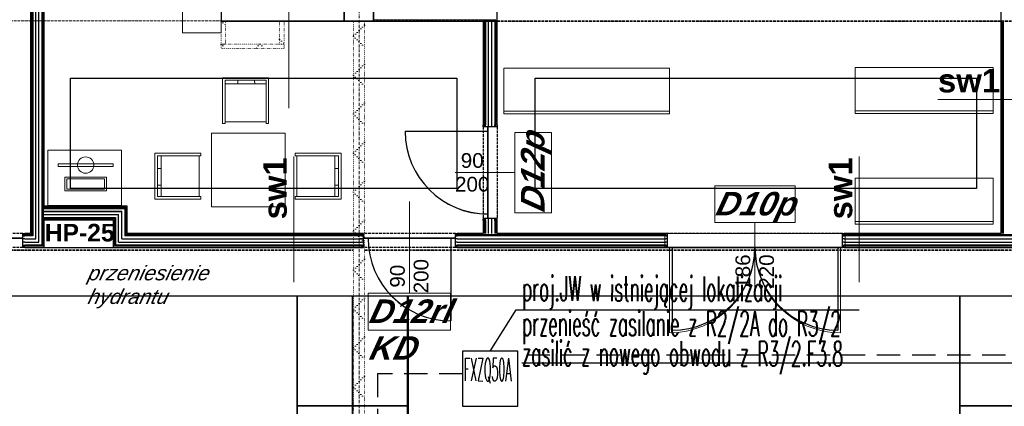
# Model space of a CAD drawing. Header units: millimetres. Extents: x -8642 to 28269, y -6609 to 3701.
# Tile 205 of 256: x 4671 to 5741, y -1035 to -615. Entities that reach past the tile are written whole.
import ezdxf
from ezdxf.enums import TextEntityAlignment as Align

# ---------------------------------------------------------------- set-up
doc = ezdxf.new("R2010")
doc.units = ezdxf.units.MM
doc.header["$LTSCALE"] = 1000
doc.header["$MEASUREMENT"] = 0
for name, pattern in [('DASHED', [19.05, 12.7, -6.35]), ('rzut 1 pietra$0$ArchiTECH.PC 1. Line Type', [0.004, 0.003, -0.001]), ('rzut 1 pietra$0$ArchiTECH.PC 3. Line Type', [0.0013, 0.0003, -0.001]), ('rzut 1 pietra$0$ArchiTECH.PC 4. Line Type', [0.0028, 0.0003, -0.0025]), ('rzut 1 pietra$0$ArchiTECH.PC 5. Line Type', [0.0053, 0.003, -0.001, 0.0003, -0.001]), ('rzut 1 pietra$0$ArchiTECH.PC Solid Line Type', [0]), ('SUFIT_1 PIETRO$0$ArchiTECH.PC 1. Line Type', [0.004, 0.003, -0.001]), ('SUFIT_1 PIETRO$0$ArchiTECH.PC Solid Line Type', [0])]:
    doc.linetypes.add(name, pattern=pattern)
doc.layers.get('0').update_dxf_attribs({"lineweight": 25})
for name, color, linetype, lineweight in [('_Etap_3_klimatyzator_w starej_lokalizacji', 6, 'Continuous', 30), ('_Etap_4_opis', 7, 'Continuous', 30), ('IS_ARCH', 254, 'Continuous', 18), ('IS_FREON_GAZ', 254, 'DASHED', 30)]:
    doc.layers.add(name, color=color, linetype=linetype, lineweight=lineweight)
for name, color, linetype in [('IS_WK_KAN_SKROPLINY', 254, 'DASHED'), ('RP5_PODKLAD', 254, 'Continuous'), ('SUFIT_1 PIETRO$0$ELEM KONSTRUKCJI - inwent', 254, 'Continuous'), ('SUFIT_1 PIETRO$0$INWENTARYZACJA', 254, 'Continuous'), ('SUFIT_1 PIETRO$0$Kalka 1', 254, 'Continuous'), ('SUFIT_1 PIETRO$0$sciany projektowane', 254, 'Continuous'), ('SUFIT_1 PIETRO$0$TYP SUFITÓW_NOWYCH', 254, 'Continuous')]:
    doc.layers.add(name, color=color, linetype=linetype)
doc.styles.add('romans1', font='simplex.shx', dxfattribs={"width": 0.8})
doc.styles.add('rzut 1 pietra$0$ArchiTECHStyle1', font='arial.ttf', dxfattribs={"height": 0.16})
doc.styles.add('rzut 1 pietra$0$ArchiTECHStyle2', font='ariali.ttf', dxfattribs={"oblique": 15, "height": 0.16})
doc.styles.add('rzut 1 pietra$0$ArchiTECHStyle3', font='arialbd.ttf', dxfattribs={"height": 0.192})
doc.styles.add('rzut 1 pietra$0$ArchiTECHStyle4', font='arialbi.ttf', dxfattribs={"oblique": 15, "height": 0.256})

# ---------------------------------------------------------------- blocks, each defined once
blk = doc.blocks.new('jw_FXZQ50A')
blk.add_lwpolyline([(0, 0), (60, 0), (60, 60), (0, 60)], close=True)
at = {"style": 'romans1', "width": 0.35}
blk.add_text('FXZQ50A', height=25, rotation=359.9189, dxfattribs=at).set_placement((1.5, 27.4))

msp = doc.modelspace()

# ---------------------------------------------------------------- linework, layer by layer
at = {"layer": '_Etap_4_opis'}
for p, q in [((5182.5, -975), (5210.9, -930.2)), ((5210.9, -930.2), (5583.8, -930.2))]:
    msp.add_line(p, q, dxfattribs=at)
at = {"layer": 'IS_ARCH', "linetype": 'rzut 1 pietra$0$ArchiTECH.PC 5. Line Type'}
msp.add_line((5040, 773.5), (5040, -2117.3), dxfattribs=at)
at = {"layer": 'IS_ARCH', "linetype": 'rzut 1 pietra$0$ArchiTECH.PC Solid Line Type'}
for p, q in [((4963.7, 161.1), (4963.7, -710.7)), ((5190.1, -616), (5190.1, 0)), ((4682.8, -479.7), (4682.8, -847.2)), ((4684, -480.9), (4684, -848.5)), ((4685.3, -482.2), (4685.3, -849.7)), ((4688.6, -853), (4688.6, -485.5)), ((4692, -856.4), (4692, -488.9)), ((4695.3, -492.2), (4695.3, -859.7)), ((4696.5, -493.4), (4696.5, -861)), ((4697.8, -817.2), (4697.8, -494.7)), ((4890, -494.7), (4890, -615.9)), ((4848, -548.8), (4848, -628.8)), ((4890, -628.8), (4890, -548.8)), ((5023.9, -583.9), (5023.9, -615.9)), ((5055.9, -615.9), (5055.9, -583.9)), ((5023.9, -615.9), (5023.9, -602.4)), ((5055.9, -602.5), (5055.9, -616)), ((4890, -615.9), (5023.9, -615.9)), ((5023.9, -615.9), (5055.9, -615.9)), ((5188.6, -614.5), (5055.9, -614.5)), ((5055.9, -616), (5190.1, -616)), ((5175.1, -615.9), (5175.1, -728.9)), ((5190.1, -615.9), (5175.1, -615.9)), ((5176.3, -615.9), (5176.3, -728.9)), ((5177.6, -615.9), (5177.6, -728.9)), ((5180.9, -728.9), (5180.9, -615.9)), ((5184.3, -728.9), (5184.3, -615.9)), ((5187.6, -615.9), (5187.6, -728.9)), ((5188.8, -615.9), (5188.8, -728.9)), ((5190.1, -728.9), (5190.1, -615.9)), ((5737.7, -611.8), (5737.7, -615.9)), ((5737.7, -615.9), (5737.7, -847.2)), ((5738.9, -615.9), (5738.9, -847.2)), ((5740.2, -615.9), (5740.2, -847.2)), ((4848, -628.8), (4890, -628.8)), ((5197.4, -717.1), (5197.4, -667.1)), ((5197.4, -667.1), (5377.4, -667.1)), ((5377.4, -667.1), (5377.4, -717.1)), ((5579.4, -716.7), (5579.4, -666.7)), ((5579.4, -666.7), (5729.4, -666.7)), ((5729.4, -666.7), (5729.4, -716.7)), ((4941.6, -677.6), (4891.6, -677.6)), ((4891.6, -677.6), (4891.6, -727.6)), ((4894.3, -727.6), (4894.3, -680.3)), ((4894.3, -680.3), (4938.9, -680.3)), ((4938.9, -684.2), (4894.3, -684.2)), ((4908.3, -684.2), (4908.3, -680.3)), ((4926.5, -680.3), (4926.6, -684.2)), ((4938.9, -680.3), (4938.9, -727.6)), ((4941.6, -727.6), (4941.6, -677.6)), ((5806.1, -701.3), (5669.3, -701.3)), ((5377.4, -714.1), (5197.4, -714.1)), ((5729.4, -713.7), (5579.4, -713.7)), ((5729.4, -716.7), (5579.4, -716.7)), ((4891.6, -727.6), (4894.3, -727.6)), ((4938.9, -725.8), (4894.3, -725.8)), ((4938.9, -727.6), (4941.6, -727.6)), ((5377.4, -717.1), (5197.4, -717.1)), ((4879.6, -818), (4879.6, -738)), ((4879.6, -738), (4959.6, -738)), ((4959.6, -738), (4959.6, -818)), ((5180.1, -735.9), (5090.1, -735.9)), ((5175.1, -730.9), (5175.1, -728.9)), ((5175.1, -730.9), (5175.1, -728.9)), ((5176.3, -730.9), (5175.1, -730.9)), ((5176.3, -730.9), (5176.3, -728.9)), ((5177.6, -730.9), (5176.3, -730.9)), ((5177.6, -730.9), (5177.6, -728.9)), ((5180.1, -730.9), (5177.6, -730.9)), ((5187.6, -730.9), (5180.1, -730.9)), ((5180.1, -730.9), (5180.1, -830.9)), ((5180.1, -830.9), (5180.1, -730.9)), ((5180.1, -730.9), (5180.1, -830.9)), ((5180.9, -730.9), (5180.9, -728.9)), ((5184.3, -730.9), (5184.3, -728.9)), ((5187.6, -730.9), (5187.6, -728.9)), ((5188.8, -730.9), (5187.6, -730.9)), ((5188.8, -730.9), (5188.8, -728.9)), ((5190.1, -730.9), (5188.8, -730.9)), ((5190.1, -728.9), (5190.1, -730.9)), ((5209.3, -824.7), (5209.3, -737.1)), ((5209.3, -737.1), (5249.3, -737.1)), ((5249.3, -737.1), (5249.3, -824.7)), ((4701.8, -756.5), (4781.8, -756.5)), ((4701.8, -816.5), (4701.8, -756.5)), ((4781.8, -756.5), (4781.8, -816.5)), ((4818.1, -809.7), (4818.1, -759.7)), ((4818.1, -759.7), (4868.1, -759.7)), ((4868.1, -759.7), (4868.1, -762.5)), ((5020.4, -759.7), (4970.4, -759.7)), ((4970.4, -759.7), (4970.4, -762.5)), ((5020.4, -809.7), (5020.4, -759.7)), ((4868.1, -762.5), (4820.8, -762.5)), ((4820.8, -762.5), (4820.8, -807)), ((4824.8, -807.1), (4824.8, -762.5)), ((4866.3, -807), (4866.3, -762.5)), ((4969.1, -900.1), (4969.1, -763.4)), ((4970.4, -762.5), (5017.6, -762.5)), ((4972.2, -807), (4972.2, -762.5)), ((5013.7, -807.1), (5013.7, -762.5)), ((5017.6, -762.5), (5017.6, -807)), ((5583.8, -900.1), (5583.8, -763.4)), ((4772.8, -771.2), (4712.8, -771.2)), ((4712.8, -771.2), (4712.8, -774.2)), ((4712.8, -774.2), (4772.8, -774.2)), ((4772.8, -774.2), (4772.8, -771.2)), ((4824.8, -776.5), (4820.8, -776.5)), ((5013.7, -776.5), (5017.6, -776.5)), ((5209.3, -780.9), (5144.4, -780.9)), ((4765.3, -785.8), (4720.3, -785.8)), ((4720.3, -785.8), (4720.3, -800.8)), ((4722.3, -798.8), (4722.3, -787.8)), ((4722.3, -787.8), (4763.3, -787.8)), ((4763.3, -787.8), (4763.3, -798.8)), ((4765.3, -800.8), (4765.3, -785.8)), ((5579.4, -837), (5579.4, -787)), ((5579.4, -787), (5729.4, -787)), ((5729.4, -787), (5729.4, -837)), ((4720.3, -800.8), (4765.3, -800.8)), ((4763.3, -798.8), (4722.3, -798.8)), ((4820.8, -794.6), (4824.8, -794.7)), ((5017.6, -794.6), (5013.7, -794.7)), ((5426.6, -835.2), (5426.6, -795.2)), ((5426.6, -795.2), (5514.2, -795.2)), ((5514.2, -795.2), (5514.2, -835.2)), ((4868.1, -809.7), (4818.1, -809.7)), ((4820.8, -807), (4868.1, -807)), ((4868.1, -807), (4868.1, -809.7)), ((5017.6, -807), (4970.4, -807)), ((4970.4, -807), (4970.4, -809.7)), ((4970.4, -809.7), (5020.4, -809.7)), ((5094.8, -812.2), (5094.8, -912.2)), ((4787.8, -817.2), (4697.8, -817.2)), ((4697.8, -818.5), (4786.5, -818.5)), ((4697.8, -819.7), (4785.3, -819.7)), ((4697.8, -823), (4782, -823)), ((4781.8, -816.5), (4701.8, -816.5)), ((4782, -853), (4782, -823)), ((4785.3, -819.7), (4785.3, -849.7)), ((4786.5, -818.5), (4786.5, -848.5)), ((4787.8, -847.2), (4787.8, -817.2)), ((4959.6, -818), (4879.6, -818)), ((4697.8, -826.4), (4778.6, -826.4)), ((4697.8, -829.7), (4775.3, -829.7)), ((4697.8, -831), (4774, -831)), ((4697.8, -832.2), (4772.8, -832.2)), ((4697.8, -862.2), (4697.8, -832.2)), ((4772.8, -832.2), (4772.8, -862.2)), ((4774, -831), (4774, -861)), ((4775.3, -829.7), (4775.3, -859.7)), ((4778.6, -856.4), (4778.6, -826.4)), ((5176.3, -830.9), (5175.1, -830.9)), ((5175.1, -830.9), (5175.1, -832.9)), ((5175.1, -832.9), (5175.1, -830.9)), ((5175.1, -832.9), (5175.1, -847.2)), ((5177.6, -830.9), (5176.3, -830.9)), ((5176.3, -832.9), (5176.3, -830.9)), ((5176.3, -832.9), (5176.3, -847.2)), ((5180.1, -830.9), (5177.6, -830.9)), ((5177.6, -832.9), (5177.6, -830.9)), ((5177.6, -832.9), (5177.6, -847.2)), ((5187.6, -830.9), (5180.1, -830.9)), ((5180.9, -832.9), (5180.9, -830.9)), ((5180.9, -847.2), (5180.9, -832.9)), ((5184.3, -832.9), (5184.3, -830.9)), ((5184.3, -847.2), (5184.3, -832.9)), ((5188.8, -830.9), (5187.6, -830.9)), ((5187.6, -832.9), (5187.6, -830.9)), ((5187.6, -832.9), (5187.6, -847.2)), ((5190.1, -830.9), (5188.8, -830.9)), ((5188.8, -832.9), (5188.8, -830.9)), ((5188.8, -832.9), (5188.8, -847.2)), ((5190.1, -832.9), (5190.1, -830.9)), ((5190.1, -847.2), (5190.1, -832.9)), ((5249.3, -824.7), (5209.3, -824.7)), ((5729.4, -834), (5579.4, -834)), ((5514.2, -835.2), (5426.6, -835.2)), ((5470.4, -835.2), (5470.4, -907.2)), ((5729.4, -837), (5579.4, -837)), ((4674.7, -852.2), (4574.7, -852.2)), ((4574.7, -852.2), (4674.7, -852.2)), ((4674.7, -852.2), (4574.7, -852.2)), ((4674.7, -848.5), (4674.7, -847.2)), ((4674.7, -847.2), (4676.7, -847.2)), ((4674.7, -847.2), (4676.7, -847.2)), ((4674.7, -849.7), (4674.7, -848.5)), ((4674.7, -848.5), (4676.7, -848.5)), ((4674.7, -852.2), (4674.7, -849.7)), ((4674.7, -849.7), (4676.7, -849.7)), ((4674.7, -859.7), (4674.7, -852.2)), ((4676.7, -853), (4674.7, -853)), ((4682.8, -847.2), (4676.7, -847.2)), ((4684, -848.5), (4676.7, -848.5)), ((4685.3, -849.7), (4676.7, -849.7)), ((4676.7, -853), (4688.6, -853)), ((4782, -853), (5042.8, -853)), ((5042.8, -849.7), (4785.3, -849.7)), ((5042.8, -848.5), (4786.5, -848.5)), ((5042.8, -847.2), (4787.8, -847.2)), ((5044.8, -847.2), (5042.8, -847.2)), ((5042.8, -847.2), (5044.8, -847.2)), ((5042.8, -848.5), (5044.8, -848.5)), ((5042.8, -849.7), (5044.8, -849.7)), ((5044.8, -853), (5042.8, -853)), ((5044.8, -848.5), (5044.8, -847.2)), ((5044.8, -849.7), (5044.8, -848.5)), ((5044.8, -852.2), (5044.8, -849.7)), ((5044.8, -859.7), (5044.8, -852.2)), ((5144.8, -852.2), (5044.8, -852.2)), ((5044.8, -852.2), (5144.8, -852.2)), ((5144.8, -852.2), (5044.8, -852.2)), ((5139.8, -852.2), (5139.8, -942.2)), ((5144.8, -848.5), (5144.8, -847.2)), ((5144.8, -847.2), (5146.8, -847.2)), ((5144.8, -847.2), (5146.8, -847.2)), ((5144.8, -849.7), (5144.8, -848.5)), ((5144.8, -848.5), (5146.8, -848.5)), ((5144.8, -852.2), (5144.8, -849.7)), ((5144.8, -849.7), (5146.8, -849.7)), ((5144.8, -859.7), (5144.8, -852.2)), ((5146.8, -853), (5144.8, -853)), ((5175.1, -847.2), (5146.8, -847.2)), ((5370.4, -848.5), (5146.8, -848.5)), ((5370.4, -849.7), (5146.8, -849.7)), ((5146.8, -853), (5370.4, -853)), ((5370.4, -847.2), (5190.1, -847.2)), ((5372.4, -847.2), (5370.4, -847.2)), ((5370.4, -848.5), (5372.4, -848.5)), ((5370.4, -849.7), (5372.4, -849.7)), ((5372.4, -853), (5370.4, -853)), ((5372.4, -848.5), (5372.4, -847.2)), ((5372.4, -849.7), (5372.4, -848.5)), ((5372.4, -857.2), (5372.4, -849.7)), ((5568.4, -848.5), (5568.4, -847.2)), ((5568.4, -847.2), (5570.4, -847.2)), ((5568.4, -849.7), (5568.4, -848.5)), ((5568.4, -848.5), (5570.4, -848.5)), ((5568.4, -857.2), (5568.4, -849.7)), ((5568.4, -849.7), (5570.4, -849.7)), ((5570.4, -853), (5568.4, -853)), ((5737.7, -847.2), (5570.4, -847.2)), ((6017, -848.5), (5570.4, -848.5)), ((6017, -849.7), (5570.4, -849.7)), ((5570.4, -853), (6017, -853)), ((4676.7, -856.4), (4674.7, -856.4)), ((4674.7, -861), (4674.7, -859.7)), ((4674.7, -859.7), (4676.7, -859.7)), ((4674.7, -862.2), (4674.7, -861)), ((4674.7, -861), (4676.7, -861)), ((4676.7, -862.2), (4674.7, -862.2)), ((4676.7, -856.4), (4692, -856.4)), ((4695.3, -859.7), (4676.7, -859.7)), ((4696.5, -861), (4676.7, -861)), ((4676.7, -862.2), (4697.8, -862.2)), ((4697.8, -862.2), (4772.8, -862.2)), ((4772.8, -862.2), (5042.8, -862.2)), ((5042.8, -861), (4774, -861)), ((5042.8, -859.7), (4775.3, -859.7)), ((4778.6, -856.4), (5042.8, -856.4)), ((5044.8, -856.4), (5042.8, -856.4)), ((5042.8, -859.7), (5044.8, -859.7)), ((5042.8, -861), (5044.8, -861)), ((5042.8, -862.2), (5044.8, -862.2)), ((5044.8, -861), (5044.8, -859.7)), ((5044.8, -862.2), (5044.8, -861)), ((5146.8, -856.4), (5144.8, -856.4)), ((5144.8, -861), (5144.8, -859.7)), ((5144.8, -859.7), (5146.8, -859.7)), ((5144.8, -862.2), (5144.8, -861)), ((5144.8, -861), (5146.8, -861)), ((5146.8, -862.2), (5144.8, -862.2)), ((5146.8, -856.4), (5370.4, -856.4)), ((5370.4, -859.7), (5146.8, -859.7)), ((5370.4, -861), (5146.8, -861)), ((5146.8, -862.2), (5370.4, -862.2)), ((5372.4, -856.4), (5370.4, -856.4)), ((5370.4, -859.7), (5372.4, -859.7)), ((5370.4, -861), (5372.4, -861)), ((5370.4, -862.2), (5372.4, -862.2)), ((5372.4, -859.7), (5372.4, -857.2)), ((5372.4, -861), (5372.4, -859.7)), ((5372.4, -862.2), (5372.4, -861)), ((5568.4, -862.2), (5372.4, -862.2)), ((5372.4, -862.2), (5568.4, -862.2)), ((5568.4, -862.2), (5372.4, -862.2)), ((5377.4, -862.2), (5377.4, -955.2)), ((5563.4, -862.2), (5563.4, -955.2)), ((5570.4, -856.4), (5568.4, -856.4)), ((5568.4, -859.7), (5568.4, -857.2)), ((5568.4, -861), (5568.4, -859.7)), ((5568.4, -859.7), (5570.4, -859.7)), ((5568.4, -862.2), (5568.4, -861)), ((5568.4, -861), (5570.4, -861)), ((5570.4, -862.2), (5568.4, -862.2)), ((5570.4, -856.4), (6017, -856.4)), ((6017, -859.7), (5570.4, -859.7)), ((6017, -861), (5570.4, -861)), ((5570.4, -862.2), (6017, -862.2)), ((5050, -952.2), (5050, -912.2)), ((5050, -912.2), (5139.6, -912.2)), ((5139.6, -912.2), (5139.6, -952.2)), ((5139.6, -952.2), (5050, -952.2))]:
    msp.add_line(p, q, dxfattribs=at)
at = {"layer": 'IS_ARCH', "linetype": 'rzut 1 pietra$0$ArchiTECH.PC 1. Line Type'}
for p, q in [((2392.8, -615.9), (5033.7, -615.9)), ((5046.2, -615.9), (6640, -615.9)), ((5175.1, -730.9), (5175.1, -830.9)), ((5190.1, -730.9), (5190.1, -830.9)), ((4674.7, -847.2), (4574.7, -847.2)), ((5144.8, -847.2), (5044.8, -847.2)), ((5568.4, -847.2), (5372.4, -847.2)), ((2476.5, -865), (5033.7, -865)), ((4674.7, -862.2), (4574.7, -862.2)), ((5144.8, -862.2), (5044.8, -862.2)), ((5046.2, -865), (7185, -865)), ((5568.4, -862.2), (5372.4, -862.2))]:
    msp.add_line(p, q, dxfattribs=at)
at = {"layer": 'IS_ARCH', "linetype": 'rzut 1 pietra$0$ArchiTECH.PC 4. Line Type'}
for p, q in [((4890, -615.9), (4895, -620.9)), ((5045.9, -620.5), (5033.9, -632.5)), ((4890, -641), (4895, -646)), ((4932.4, -641), (4927.4, -646)), ((4932.4, -641), (4937.4, -646)), ((4953.7, -636), (4958.7, -641)), ((4958.7, -641), (4958.7, -641)), ((5033.9, -632.5), (5045.9, -644.5)), ((5045.9, -662.9), (5033.9, -674.9)), ((5033.9, -674.9), (5045.9, -686.9)), ((5045.9, -705.3), (5033.9, -717.3)), ((5033.9, -717.3), (5045.9, -729.3)), ((5045.9, -747.7), (5033.9, -759.7)), ((5033.9, -759.7), (5045.9, -771.7)), ((5045.9, -790.2), (5033.9, -802.2)), ((5033.9, -802.2), (5045.9, -814.2)), ((5045.9, -832.6), (5033.9, -844.6)), ((5033.9, -844.6), (5045.9, -856.6)), ((5045.9, -875), (5033.9, -887)), ((5033.9, -887), (5045.9, -899)), ((5045.9, -917.4), (5033.9, -929.4)), ((5033.9, -929.4), (5045.9, -941.4)), ((5045.9, -959.9), (5033.9, -971.9)), ((5033.9, -971.9), (5045.9, -983.9)), ((5045.9, -1002.3), (5033.9, -1014.3)), ((5033.9, -1014.3), (5045.9, -1026.3))]:
    msp.add_line(p, q, dxfattribs=at)
at = {"layer": 'IS_ARCH', "linetype": 'rzut 1 pietra$0$ArchiTECH.PC 3. Line Type'}
for p, q in [((4890, -615.9), (4895, -615.9)), ((4890, -641), (4890, -615.9)), ((4895, -615.9), (4895, -641)), ((4953.7, -641), (4953.7, -616)), ((4953.7, -616), (4958.7, -616)), ((4958.7, -616), (4958.7, -641)), ((5045.9, -615.9), (5033.9, -615.9)), ((5033.9, -615.9), (5033.9, -1184)), ((5045.9, -1184), (5045.9, -615.9)), ((4890, -641), (4958.7, -641)), ((4890, -646), (4890, -641)), ((4895, -641), (4890, -641)), ((4958.7, -641), (4953.7, -641)), ((4958.7, -641), (4958.7, -646)), ((4958.7, -646), (4890, -646))]:
    msp.add_line(p, q, dxfattribs=at)
at = {"layer": 'IS_ARCH', "linetype": 'rzut 1 pietra$0$ArchiTECH.PC Solid Line Type'}
msp.add_circle((4742.8, -772.7), 8.96, dxfattribs=at)
for centre, radius, start, end in [((5180.1, -735.9), 90, 180, 270), ((5139.8, -852.2), 90, 180, 270), ((5377.4, -862.2), 93, 270, 0), ((5563.4, -862.2), 93, 180, 270)]:
    msp.add_arc(centre, radius, start, end, dxfattribs=at)
at = {"layer": 'IS_FREON_GAZ', "ltscale": 0.002}
msp.add_lwpolyline([(7218.5, -1166), (7266.7, -1166), (7266.7, -979.7), (5216.8, -979.7)], dxfattribs=at)
at = {"layer": 'IS_FREON_GAZ', "linetype": 'Continuous', "ltscale": 0.002}
msp.add_lwpolyline([(7217.1, -1156), (7256.7, -1156), (7256.7, -988.2), (5216.8, -988.2)], dxfattribs=at)
at = {"layer": 'IS_WK_KAN_SKROPLINY', "lineweight": 30, "ltscale": 0.002}
msp.add_lwpolyline([(5152.5, -999.8), (5060, -999.8), (5060, -1235.4), (5040.3, -1235.8)], dxfattribs=at)
at = {"layer": 'RP5_PODKLAD'}
for points in [[(4972.7, -914.8), (5033, -914.8), (5033, -1034.8), (4972.7, -1034.8)], [(4972.7, -914.8), (5033, -914.8), (5033, -1034.8), (4972.7, -1034.8)], [(5033, -914.8), (5093.3, -914.8), (5093.3, -1034.8), (5033, -1034.8)], [(5033, -914.8), (5093.3, -914.8), (5093.3, -1034.8), (5033, -1034.8)], [(5693, -914.8), (5753.2, -914.8), (5753.2, -1034.8), (5693, -1034.8)], [(5693, -914.8), (5753.2, -914.8), (5753.2, -1034.8), (5693, -1034.8)], [(4972.7, -1034.8), (5033, -1034.8), (5033, -1154.8), (4972.7, -1154.8)], [(4972.7, -1034.8), (5033, -1034.8), (5033, -1154.8), (4972.7, -1154.8)], [(5033, -1034.8), (5093.3, -1034.8), (5093.3, -1154.8), (5033, -1154.8)], [(5033, -1034.8), (5093.3, -1034.8), (5093.3, -1154.8), (5033, -1154.8)], [(5693, -1034.7), (5753.2, -1034.7), (5753.2, -1154.7), (5693, -1154.7)], [(5693, -1034.7), (5753.2, -1034.7), (5753.2, -1154.7), (5693, -1154.7)]]:
    msp.add_lwpolyline(points, close=True, dxfattribs=at)
at = {"layer": 'SUFIT_1 PIETRO$0$ELEM KONSTRUKCJI - inwent', "linetype": 'SUFIT_1 PIETRO$0$ArchiTECH.PC Solid Line Type'}
for p, q in [((5023.9, -584), (5023.9, -616)), ((5055.9, -616), (5055.9, -584)), ((5023.9, -616), (5055.9, -616))]:
    msp.add_line(p, q, dxfattribs=at)
at = {"layer": 'SUFIT_1 PIETRO$0$INWENTARYZACJA', "linetype": 'SUFIT_1 PIETRO$0$ArchiTECH.PC Solid Line Type'}
for p, q in [((5190.1, -616.1), (5190.1, -0.1)), ((4890, -494.8), (4890, -616)), ((5737.7, -557), (5737.7, -616)), ((5023.9, -616), (5023.9, -604)), ((5055.9, -604.1), (5055.9, -616.1)), ((4890, -616), (5023.9, -616)), ((5055.9, -616.1), (5190.1, -616.1))]:
    msp.add_line(p, q, dxfattribs=at)
at = {"layer": 'SUFIT_1 PIETRO$0$Kalka 1', "linetype": 'SUFIT_1 PIETRO$0$ArchiTECH.PC 1. Line Type'}
for p, q in [((5046.2, -616), (6640, -616)), ((2476.5, -865.1), (5033.7, -865.1)), ((5046.2, -865.1), (7185, -865.1))]:
    msp.add_line(p, q, dxfattribs=at)
at = {"layer": 'SUFIT_1 PIETRO$0$Kalka 1', "linetype": 'SUFIT_1 PIETRO$0$ArchiTECH.PC Solid Line Type'}
msp.add_line((4697.8, -862.3), (4772.8, -862.3), dxfattribs=at)
at = {"layer": 'SUFIT_1 PIETRO$0$sciany projektowane', "linetype": 'SUFIT_1 PIETRO$0$ArchiTECH.PC Solid Line Type'}
for p, q in [((4682.8, -479.8), (4682.8, -847.3)), ((4684, -481), (4684, -848.5)), ((4685.3, -482.3), (4685.3, -849.8)), ((4688.6, -853.1), (4688.6, -485.6)), ((4692, -856.5), (4692, -488.9)), ((4695.3, -492.3), (4695.3, -859.8)), ((4696.5, -493.5), (4696.5, -861)), ((4697.8, -817.3), (4697.8, -494.8)), ((5175.1, -615.9), (5175.1, -729)), ((5190.1, -615.9), (5175.1, -615.9)), ((5176.3, -615.9), (5176.3, -729)), ((5177.6, -615.9), (5177.6, -729)), ((5180.9, -729), (5180.9, -615.9)), ((5184.3, -729), (5184.3, -615.9)), ((5187.6, -615.9), (5187.6, -729)), ((5188.8, -615.9), (5188.8, -729)), ((5190.1, -729), (5190.1, -615.9)), ((5737.7, -616), (5737.7, -847.3)), ((5738.9, -616), (5738.9, -847.3)), ((5740.2, -616), (5740.2, -847.3)), ((5180.1, -736), (5090.1, -736)), ((5175.1, -731), (5175.1, -729)), ((5175.1, -731), (5175.1, -729)), ((5176.3, -731), (5175.1, -731)), ((5176.3, -731), (5176.3, -729)), ((5177.6, -731), (5176.3, -731)), ((5177.6, -731), (5177.6, -729)), ((5180.1, -731), (5177.6, -731)), ((5187.6, -731), (5180.1, -731)), ((5180.1, -731), (5180.1, -831)), ((5180.1, -831), (5180.1, -731)), ((5180.1, -731), (5180.1, -831)), ((5180.9, -731), (5180.9, -729)), ((5184.3, -731), (5184.3, -729)), ((5187.6, -731), (5187.6, -729)), ((5188.8, -731), (5187.6, -731)), ((5188.8, -731), (5188.8, -729)), ((5190.1, -731), (5188.8, -731)), ((5190.1, -729), (5190.1, -731)), ((4787.8, -817.3), (4697.8, -817.3)), ((4697.8, -818.5), (4786.5, -818.5)), ((4697.8, -819.8), (4785.3, -819.8)), ((4697.8, -823.1), (4782, -823.1)), ((4782, -853.1), (4782, -823.1)), ((4785.3, -819.8), (4785.3, -849.8)), ((4786.5, -818.5), (4786.5, -848.5)), ((4787.8, -847.3), (4787.8, -817.3)), ((4697.8, -826.5), (4778.6, -826.5)), ((4697.8, -829.8), (4775.3, -829.8)), ((4697.8, -831), (4774, -831)), ((4697.8, -832.3), (4772.8, -832.3)), ((4697.8, -862.3), (4697.8, -832.3)), ((4772.8, -832.3), (4772.8, -862.3)), ((4774, -831), (4774, -861)), ((4775.3, -829.8), (4775.3, -859.8)), ((4778.6, -856.5), (4778.6, -826.5)), ((5176.3, -831), (5175.1, -831)), ((5175.1, -831), (5175.1, -833)), ((5175.1, -833), (5175.1, -831)), ((5175.1, -833), (5175.1, -847.3)), ((5177.6, -831), (5176.3, -831)), ((5176.3, -833), (5176.3, -831)), ((5176.3, -833), (5176.3, -847.3)), ((5180.1, -831), (5177.6, -831)), ((5177.6, -833), (5177.6, -831)), ((5177.6, -833), (5177.6, -847.3)), ((5187.6, -831), (5180.1, -831)), ((5180.9, -833), (5180.9, -831)), ((5180.9, -847.3), (5180.9, -833)), ((5184.3, -833), (5184.3, -831)), ((5184.3, -847.3), (5184.3, -833)), ((5188.8, -831), (5187.6, -831)), ((5187.6, -833), (5187.6, -831)), ((5187.6, -833), (5187.6, -847.3)), ((5190.1, -831), (5188.8, -831)), ((5188.8, -833), (5188.8, -831)), ((5188.8, -833), (5188.8, -847.3)), ((5190.1, -833), (5190.1, -831)), ((5190.1, -847.3), (5190.1, -833)), ((4674.7, -852.3), (4574.7, -852.3)), ((4574.7, -852.3), (4674.7, -852.3)), ((4674.7, -852.3), (4574.7, -852.3)), ((4674.7, -848.5), (4674.7, -847.3)), ((4674.7, -847.3), (4676.7, -847.3)), ((4674.7, -847.3), (4676.7, -847.3)), ((4674.7, -849.8), (4674.7, -848.5)), ((4674.7, -848.5), (4676.7, -848.5)), ((4674.7, -852.3), (4674.7, -849.8)), ((4674.7, -849.8), (4676.7, -849.8)), ((4674.7, -859.8), (4674.7, -852.3)), ((4676.7, -853.1), (4674.7, -853.1)), ((4682.8, -847.3), (4676.7, -847.3)), ((4684, -848.5), (4676.7, -848.5)), ((4685.3, -849.8), (4676.7, -849.8)), ((4676.7, -853.1), (4688.6, -853.1)), ((4782, -853.1), (5042.8, -853.1)), ((5042.8, -849.8), (4785.3, -849.8)), ((5042.8, -848.5), (4786.5, -848.5)), ((5042.8, -847.3), (4787.8, -847.3)), ((5044.8, -847.3), (5042.8, -847.3)), ((5042.8, -847.3), (5044.8, -847.3)), ((5042.8, -848.5), (5044.8, -848.5)), ((5042.8, -849.8), (5044.8, -849.8)), ((5044.8, -853.1), (5042.8, -853.1)), ((5044.8, -848.5), (5044.8, -847.3)), ((5044.8, -849.8), (5044.8, -848.5)), ((5044.8, -852.3), (5044.8, -849.8)), ((5044.8, -859.8), (5044.8, -852.3)), ((5144.8, -852.3), (5044.8, -852.3)), ((5044.8, -852.3), (5144.8, -852.3)), ((5144.8, -852.3), (5044.8, -852.3)), ((5139.8, -852.3), (5139.8, -942.3)), ((5144.8, -848.5), (5144.8, -847.3)), ((5144.8, -847.3), (5146.8, -847.3)), ((5144.8, -847.3), (5146.8, -847.3)), ((5144.8, -849.8), (5144.8, -848.5)), ((5144.8, -848.5), (5146.8, -848.5)), ((5144.8, -852.3), (5144.8, -849.8)), ((5144.8, -849.8), (5146.8, -849.8)), ((5144.8, -859.8), (5144.8, -852.3)), ((5146.8, -853.1), (5144.8, -853.1)), ((5175.1, -847.3), (5146.8, -847.3)), ((5373.4, -848.5), (5146.8, -848.5)), ((5373.4, -849.8), (5146.8, -849.8)), ((5146.8, -853.1), (5373.4, -853.1)), ((5373.4, -847.3), (5190.1, -847.3)), ((5375.4, -847.3), (5373.4, -847.3)), ((5373.4, -848.5), (5375.4, -848.5)), ((5373.4, -849.8), (5375.4, -849.8)), ((5375.4, -853.1), (5373.4, -853.1)), ((5375.4, -848.5), (5375.4, -847.3)), ((5375.4, -849.8), (5375.4, -848.5)), ((5375.4, -857.3), (5375.4, -849.8)), ((5565.4, -848.5), (5565.4, -847.3)), ((5565.4, -847.3), (5567.4, -847.3)), ((5565.4, -849.8), (5565.4, -848.5)), ((5565.4, -848.5), (5567.4, -848.5)), ((5565.4, -857.3), (5565.4, -849.8)), ((5565.4, -849.8), (5567.4, -849.8)), ((5567.4, -853.1), (5565.4, -853.1)), ((5737.7, -847.3), (5567.4, -847.3)), ((6020, -848.5), (5567.4, -848.5)), ((6020, -849.8), (5567.4, -849.8)), ((5567.4, -853.1), (6020, -853.1)), ((4676.7, -856.5), (4674.7, -856.5)), ((4674.7, -861), (4674.7, -859.8)), ((4674.7, -859.8), (4676.7, -859.8)), ((4674.7, -862.3), (4674.7, -861)), ((4674.7, -861), (4676.7, -861)), ((4676.7, -862.3), (4674.7, -862.3)), ((4676.7, -856.5), (4692, -856.5)), ((4695.3, -859.8), (4676.7, -859.8)), ((4696.5, -861), (4676.7, -861)), ((4676.7, -862.3), (4697.8, -862.3)), ((4772.8, -862.3), (5042.8, -862.3)), ((5042.8, -861), (4774, -861)), ((5042.8, -859.8), (4775.3, -859.8)), ((4778.6, -856.5), (5042.8, -856.5)), ((5044.8, -856.5), (5042.8, -856.5)), ((5042.8, -859.8), (5044.8, -859.8)), ((5042.8, -861), (5044.8, -861)), ((5042.8, -862.3), (5044.8, -862.3)), ((5044.8, -861), (5044.8, -859.8)), ((5044.8, -862.3), (5044.8, -861)), ((5146.8, -856.5), (5144.8, -856.5)), ((5144.8, -861), (5144.8, -859.8)), ((5144.8, -859.8), (5146.8, -859.8)), ((5144.8, -862.3), (5144.8, -861)), ((5144.8, -861), (5146.8, -861)), ((5146.8, -862.3), (5144.8, -862.3)), ((5146.8, -856.5), (5373.4, -856.5)), ((5373.4, -859.8), (5146.8, -859.8)), ((5373.4, -861), (5146.8, -861)), ((5146.8, -862.3), (5373.4, -862.3)), ((5375.4, -856.5), (5373.4, -856.5)), ((5373.4, -859.8), (5375.4, -859.8)), ((5373.4, -861), (5375.4, -861)), ((5373.4, -862.3), (5375.4, -862.3)), ((5375.4, -859.8), (5375.4, -857.3)), ((5375.4, -861), (5375.4, -859.8)), ((5375.4, -862.3), (5375.4, -861)), ((5565.4, -862.3), (5375.4, -862.3)), ((5375.4, -862.3), (5565.4, -862.3)), ((5565.4, -862.3), (5375.4, -862.3)), ((5380.4, -862.3), (5380.4, -952.3)), ((5560.4, -862.3), (5560.4, -952.3)), ((5567.4, -856.5), (5565.4, -856.5)), ((5565.4, -859.8), (5565.4, -857.3)), ((5565.4, -861), (5565.4, -859.8)), ((5565.4, -859.8), (5567.4, -859.8)), ((5565.4, -862.3), (5565.4, -861)), ((5565.4, -861), (5567.4, -861)), ((5567.4, -862.3), (5565.4, -862.3)), ((5567.4, -856.5), (6020, -856.5)), ((6020, -859.8), (5567.4, -859.8)), ((6020, -861), (5567.4, -861)), ((5567.4, -862.3), (6020, -862.3))]:
    msp.add_line(p, q, dxfattribs=at)
at = {"layer": 'SUFIT_1 PIETRO$0$sciany projektowane', "linetype": 'SUFIT_1 PIETRO$0$ArchiTECH.PC 1. Line Type'}
for p, q in [((5175.1, -731), (5175.1, -831)), ((5190.1, -731), (5190.1, -831)), ((4674.7, -847.3), (4574.7, -847.3)), ((5144.8, -847.3), (5044.8, -847.3)), ((5565.4, -847.3), (5375.4, -847.3)), ((4674.7, -862.3), (4574.7, -862.3)), ((5144.8, -862.3), (5044.8, -862.3)), ((5565.4, -862.3), (5375.4, -862.3))]:
    msp.add_line(p, q, dxfattribs=at)
at = {"layer": 'SUFIT_1 PIETRO$0$sciany projektowane', "linetype": 'SUFIT_1 PIETRO$0$ArchiTECH.PC Solid Line Type'}
for centre, start, end in [((5180.1, -736), 180, 270), ((5139.8, -852.3), 180, 270), ((5380.4, -862.3), 270, 0), ((5560.4, -862.3), 180, 270)]:
    msp.add_arc(centre, 90, start, end, dxfattribs=at)
at = {"layer": 'SUFIT_1 PIETRO$0$TYP SUFITÓW_NOWYCH', "linetype": 'SUFIT_1 PIETRO$0$ArchiTECH.PC Solid Line Type'}
for p, q in [((4726.4, -678.1), (5146.4, -678.1)), ((4726.4, -798.1), (4726.4, -678.1)), ((5146.4, -678.1), (5146.4, -798.1)), ((5231.3, -678.1), (5711.3, -678.1)), ((5231.3, -798.1), (5231.3, -678.1)), ((5711.3, -678.1), (5711.3, -798.1)), ((5146.4, -798.1), (4726.4, -798.1)), ((5711.3, -798.1), (5231.3, -798.1)), ((4372.1, -915), (4972.7, -915)), ((4972.7, -915), (4972.7, -1154.7)), ((5092.5, -915), (5693, -915)), ((5092.5, -1154.7), (5092.5, -915)), ((5693, -915), (5693, -1154.7))]:
    msp.add_line(p, q, dxfattribs=at)

# ---------------------------------------------------------------- block references
at = {"layer": '_Etap_3_klimatyzator_w starej_lokalizacji'}
msp.add_blockref('jw_FXZQ50A', (5152.5, -1035), dxfattribs=at)

# ---------------------------------------------------------------- texts
at = {"layer": '_Etap_4_opis', "style": 'romans1', "width": 0.5}
for s, p in [('proj.JW w istniejącej lokalizacji', (5217.2, -920.5)), ('przenieść zasilanie z R2/2A do R3/2', (5217.2, -958.4)), ('zasilić z nowego obwodu z R3/2.F3.8', (5217.2, -991))]:
    msp.add_text(s, height=27, rotation=359.9189, dxfattribs=at).set_placement(p)
at = {"layer": 'IS_ARCH'}
for s, height, style, p in [('sw1', 25.6, 'rzut 1 pietra$0$ArchiTECHStyle3', (5669.3, -701.3)), ('90', 16, 'rzut 1 pietra$0$ArchiTECHStyle1', (5150.6, -780.5)), ('200', 16, 'rzut 1 pietra$0$ArchiTECHStyle1', (5144.4, -806.3)), ('HP-25', 19.2, 'rzut 1 pietra$0$ArchiTECHStyle3', (4698.3, -861.6))]:
    msp.add_text(s, height=height, dxfattribs=dict(at, style=style)).set_placement(p, align=Align.BOTTOM_LEFT)
at = {"layer": 'IS_ARCH', "style": 'rzut 1 pietra$0$ArchiTECHStyle4', "oblique": 15}
msp.add_text('D12p', height=25.6, rotation=90, dxfattribs=at).set_placement((5249.3, -824.7), align=Align.BOTTOM_LEFT)
at = {"layer": 'IS_ARCH'}
for s, height, style, p in [('sw1', 25.6, 'rzut 1 pietra$0$ArchiTECHStyle3', (4969.1, -831.8)), ('sw1', 25.6, 'rzut 1 pietra$0$ArchiTECHStyle3', (5583.8, -831.8)), ('200', 16, 'rzut 1 pietra$0$ArchiTECHStyle1', (5120.2, -912.2)), ('186', 16, 'rzut 1 pietra$0$ArchiTECHStyle1', (5470, -907.2)), ('220', 16, 'rzut 1 pietra$0$ArchiTECHStyle1', (5495.8, -907.2)), ('90', 16, 'rzut 1 pietra$0$ArchiTECHStyle1', (5094.5, -906))]:
    msp.add_text(s, height=height, rotation=90, dxfattribs=dict(at, style=style)).set_placement(p, align=Align.BOTTOM_LEFT)
at = {"layer": 'IS_ARCH', "oblique": 15}
for s, height, style, p in [('D10p', 25.6, 'rzut 1 pietra$0$ArchiTECHStyle4', (5426.6, -835.2)), ('przeniesienie', 16, 'rzut 1 pietra$0$ArchiTECHStyle2', (4744.4, -902.9)), ('hydrantu', 16, 'rzut 1 pietra$0$ArchiTECHStyle2', (4744.4, -928.6)), ('D12rl', 25.6, 'rzut 1 pietra$0$ArchiTECHStyle4', (5050, -952.2)), ('KD', 25.6, 'rzut 1 pietra$0$ArchiTECHStyle4', (5050, -992.2))]:
    msp.add_text(s, height=height, dxfattribs=dict(at, style=style)).set_placement(p, align=Align.BOTTOM_LEFT)

doc.saveas('drawing.dxf')
